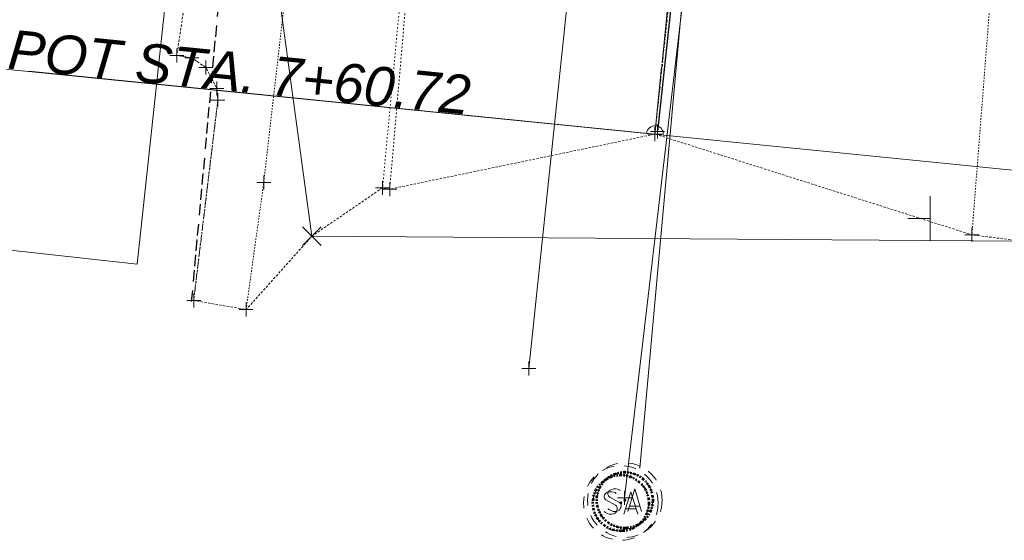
# Model space of a CAD drawing. Header units: feet. Extents: x 1620404 to 1693143, y 557267 to 607752.
# Tile 3 of 107: x 1620874 to 1620945, y 607053 to 607091. Entities that reach past the tile are written whole.
import ezdxf

# ---------------------------------------------------------------- set-up
doc = ezdxf.new("R2010")
doc.units = ezdxf.units.FT
doc.header["$MEASUREMENT"] = 0
for name, pattern in [('cl', [5, 0.09375, -0.09375, 4.625, -0.09375, 0.09375]), ('cl20', [100, 5, -5, 80, -5, 5]), ('DGN Style 1', [0.16325, 0.000271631, -0.162979]), ('DGN Style 2', [0.271631, 0.162979, -0.108652]), ('DGN Style 4', [0.434882, 0.217305, -0.108652, 0.000271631, -0.108652]), ('DGN Style 5', [0.190142, 0.081489, -0.108652]), ('DGN Style 6', [0.516643, 0.190142, -0.108652, 0.000271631, -0.108652, 0.000271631, -0.108652]), ('DGN Style 7', [0.543262, 0.244468, -0.108652, 0.081489, -0.108652]), ('drainage01', [1.6, 0.85, -0.75]), ('esmtshex', [4.75, 0.8, -0.325, -0.325, 0.8, -0.3, 0.8, -0.3, 0.8, -0.3]), ('sanex', [0]), ('waterex', [0])]:
    doc.linetypes.add(name, pattern=pattern)
for name, color, linetype, lineweight in [('BD_X_Building', 241, 'Continuous', 0), ('DT_X_TIN_Hull', 5, 'Continuous', 0), ('GE_X_Alignment', 7, 'cl', 0), ('GE_X_Alignment_1000_Cardinal_Points', 7, 'Continuous', 0), ('GE_X_Alignment_100_Cardinal_Points', 7, 'Continuous', 0), ('GE_X_Alignment_500_Cardinal_Points', 7, 'Continuous', 0), ('GK_Drainage_Nodes', 7, 'Continuous', 53), ('GK_Drainage_Nodes (Construction)', 7, 'Continuous', 53), ('PV_X_COP', 4, 'DGN Style 4', 0), ('PV_X_Curb', 120, 'DGN Style 1', 0), ('PV_X_Walk', 120, 'DGN Style 5', 0), ('RW_X_CL_20', 6, 'cl20', 0), ('RW_X_Esmt_SH', 6, 'esmtshex', 30), ('SN_X_Public', 3, 'Continuous', 0), ('SV_X_Random_Point (Construction)', 7, 'Continuous', 0), ('UT_X_Sanitary_Cells', 3, 'Continuous', 0), ('UT_X_Sanitary_Cells (Construction)', 3, 'Continuous', 0), ('UT_X_Sanitary_Line', 3, 'sanex', 0), ('UT_X_Water', 133, 'waterex', 0), ('XS_X_Ground_Line', 3, 'DGN Style 2', 13)]:
    doc.layers.add(name, color=color, linetype=linetype, lineweight=lineweight)
doc.layers.add('PM_X_Surveyed_Line', color=1, linetype='Continuous', lineweight=30, plot=False)
doc.layers.add('SH_Named_Boundary (Construction)', color=7, linetype='Continuous', lineweight=0, plot=False, transparency=0.5)
doc.layers.add('SV_X_Shot_Marker (Construction)', color=40, linetype='Continuous', lineweight=0, transparency=0.5)
doc.styles.add('Label - CenterDescender', font='ariali.ttf', dxfattribs={"height": 0.14})

# ---------------------------------------------------------------- blocks, each defined once
blk = doc.blocks.new('DrawTextAnnotation_1')
at = {"layer": 'GE_X_Alignment_100_Cardinal_Points', "color": 7, "insert": (-1.5, 0), "char_height": 0.14, "attachment_point": 8, "line_spacing_factor": 0.9, "style": 'Label - CenterDescender'}
blk.add_mtext('\\C7;POT\\C256; STA. \\C7;7+60.72', dxfattribs=at)
blk = doc.blocks.new('DrawTextAnnotation_8')
at = {"layer": 'GE_X_Alignment_500_Cardinal_Points', "color": 7, "insert": (-1.5, 0), "char_height": 0.14, "attachment_point": 8, "line_spacing_factor": 0.9, "style": 'Label - CenterDescender'}
blk.add_mtext('\\C7;POT\\C256; STA. \\C7;7+60.72', dxfattribs=at)
blk = doc.blocks.new('DrawTextAnnotation_11')
at = {"layer": 'GE_X_Alignment_1000_Cardinal_Points', "color": 7, "insert": (-1.5, 0), "char_height": 0.14, "attachment_point": 8, "line_spacing_factor": 0.9, "style": 'Label - CenterDescender'}
blk.add_mtext('\\C7;POT\\C256; STA. \\C7;7+60.72', dxfattribs=at)
blk = doc.blocks.new('SVPT_492')
at = {"layer": 'SV_X_Shot_Marker (Construction)', "transparency": 33554495}
for p, q in [((-0.025, 0), (0.025, 0)), ((0, 0.025), (0, -0.025))]:
    blk.add_line(p, q, dxfattribs=at)
blk.add_point((0, 0), dxfattribs=at)
blk = doc.blocks.new('SVPT_583')
at = {"layer": 'SV_X_Shot_Marker (Construction)', "transparency": 33554495}
for p, q in [((-0.025, 0), (0.025, 0)), ((0, 0.025), (0, -0.025))]:
    blk.add_line(p, q, dxfattribs=at)
blk.add_point((0, 0), dxfattribs=at)
blk = doc.blocks.new('SVPT_584')
at = {"layer": 'SV_X_Shot_Marker (Construction)', "transparency": 33554495}
for p, q in [((-0.025, 0), (0.025, 0)), ((0, 0.025), (0, -0.025))]:
    blk.add_line(p, q, dxfattribs=at)
blk.add_point((0, 0), dxfattribs=at)
blk = doc.blocks.new('SVPT_587')
at = {"layer": 'SV_X_Shot_Marker (Construction)', "transparency": 33554495}
for p, q in [((-0.025, 0), (0.025, 0)), ((0, 0.025), (0, -0.025))]:
    blk.add_line(p, q, dxfattribs=at)
blk.add_point((0, 0), dxfattribs=at)
blk = doc.blocks.new('SVPT_588')
at = {"layer": 'SV_X_Shot_Marker (Construction)', "transparency": 33554495}
for p, q in [((-0.025, 0), (0.025, 0)), ((0, 0.025), (0, -0.025))]:
    blk.add_line(p, q, dxfattribs=at)
blk.add_point((0, 0), dxfattribs=at)
blk = doc.blocks.new('SVPT_589')
at = {"layer": 'SV_X_Shot_Marker (Construction)', "transparency": 33554495}
for p, q in [((-0.025, 0), (0.025, 0)), ((0, 0.025), (0, -0.025))]:
    blk.add_line(p, q, dxfattribs=at)
blk.add_point((0, 0), dxfattribs=at)
blk = doc.blocks.new('SVPT_610')
at = {"layer": 'SV_X_Shot_Marker (Construction)', "transparency": 33554495}
for p, q in [((-0.025, 0), (0.025, 0)), ((0, 0.025), (0, -0.025))]:
    blk.add_line(p, q, dxfattribs=at)
blk.add_point((0, 0), dxfattribs=at)
blk = doc.blocks.new('X_89')
at = {"layer": 'SV_X_Random_Point (Construction)', "color": 7, "linetype": 'Continuous', "lineweight": 0, "transparency": 33554559}
for p, q in [((-0.0333, -0.0334), (0.0333, 0.0334)), ((-0.0333, 0.0334), (0.0333, -0.0334))]:
    blk.add_line(p, q, dxfattribs=at)
blk = doc.blocks.new('SVPT_665')
at = {"layer": 'SV_X_Shot_Marker (Construction)', "transparency": 33554495}
for p, q in [((-0.025, 0), (0.025, 0)), ((0, 0.025), (0, -0.025))]:
    blk.add_line(p, q, dxfattribs=at)
blk.add_point((0, 0), dxfattribs=at)
blk = doc.blocks.new('MH1D-X-SAN_5')
at = {"layer": 'GK_Drainage_Nodes (Construction)', "color": 61, "linetype": 'DGN Style 6', "lineweight": 53}
blk.add_circle((0, 0), 2, dxfattribs=at)
at = {"layer": 'GK_Drainage_Nodes (Construction)', "color": 223, "linetype": 'DGN Style 1', "lineweight": 53}
blk.add_point((0, 2), dxfattribs=at)
at = {"layer": 'GK_Drainage_Nodes (Construction)', "color": 151, "linetype": 'DGN Style 7', "lineweight": 53}
blk.add_point((0, 0), dxfattribs=at)
at = {"layer": 'GK_Drainage_Nodes (Construction)', "color": 21, "linetype": 'DGN Style 5', "lineweight": 53}
blk.add_point((0, 0), dxfattribs=at)
at = {"layer": 'GK_Drainage_Nodes (Construction)', "color": 40, "linetype": 'DGN Style 4', "lineweight": 53}
blk.add_point((0, 0), dxfattribs=at)
at = {"layer": 'GK_Drainage_Nodes (Construction)', "color": 21, "linetype": 'DGN Style 2', "lineweight": 53}
blk.add_point((0, -2), dxfattribs=at)
at = {"layer": 'UT_X_Sanitary_Cells', "color": 3, "linetype": 'Continuous', "lineweight": 0, "flags": 128}
for points in [[(-0.333, 0.687), (-0.358, 0.712), (-0.396, 0.737), (-0.509, 0.775), (-0.648, 0.8), (-0.748, 0.8), (-0.786, 0.8), (-0.95, 0.762), (-1.088, 0.687), (-1.177, 0.586), (-1.202, 0.485), (-1.202, 0.409), (-1.177, 0.309), (-1.076, 0.221), (-0.383, -0.157), (-0.32, -0.208), (-0.295, -0.258), (-0.27, -0.334), (-0.27, -0.409), (-0.282, -0.485), (-0.295, -0.535), (-0.32, -0.598), (-0.345, -0.649), (-0.37, -0.687), (-0.408, -0.724), (-0.446, -0.75), (-0.496, -0.775), (-0.534, -0.787), (-0.648, -0.8), (-0.824, -0.8), (-0.937, -0.775), (-1.101, -0.687), (-1.202, -0.611)], [(0.209, -0.8), (0.713, 0.8), (1.204, -0.8)], [(1.078, -0.422), (0.335, -0.422)]]:
    blk.add_lwpolyline(points, dxfattribs=at)
at = {"layer": 'UT_X_Sanitary_Cells', "linetype": 'drainage01', "lineweight": 0}
blk.add_circle((0, 0), 2.667, dxfattribs=at)
at = {"layer": 'UT_X_Sanitary_Cells (Construction)', "color": 20, "linetype": 'drainage01', "lineweight": 0}
blk.add_circle((0, 0), 2, dxfattribs=at)
blk = doc.blocks.new('SGN1P_9')
at = {"layer": 'SN_X_Public', "color": 3, "linetype": 'Continuous', "lineweight": 0}
for p, q in [((0, 0.08), (0, -0.08)), ((0, 0), (-0.08, 0))]:
    blk.add_line(p, q, dxfattribs=at)
blk = doc.blocks.new('SVPT_875')
at = {"layer": 'SV_X_Shot_Marker (Construction)', "transparency": 33554495}
for p, q in [((0, 0.025), (0, -0.025)), ((-0.025, 0), (0.025, 0))]:
    blk.add_line(p, q, dxfattribs=at)
blk.add_point((0, 0), dxfattribs=at)
blk = doc.blocks.new('SVPT_876')
at = {"layer": 'SV_X_Shot_Marker (Construction)', "transparency": 33554495}
for p, q in [((-0.025, 0), (0.025, 0)), ((0, 0.025), (0, -0.025))]:
    blk.add_line(p, q, dxfattribs=at)
blk.add_point((0, 0), dxfattribs=at)
blk = doc.blocks.new('SVPT_877')
at = {"layer": 'SV_X_Shot_Marker (Construction)', "transparency": 33554495}
for p, q in [((-0.025, 0), (0.025, 0)), ((0, 0.025), (0, -0.025))]:
    blk.add_line(p, q, dxfattribs=at)
blk.add_point((0, 0), dxfattribs=at)
blk = doc.blocks.new('SVPT_878')
at = {"layer": 'SV_X_Shot_Marker (Construction)', "transparency": 33554495}
for p, q in [((-0.025, 0), (0.025, 0)), ((0, 0.025), (0, -0.025))]:
    blk.add_line(p, q, dxfattribs=at)
blk.add_point((0, 0), dxfattribs=at)
blk = doc.blocks.new('SVPT_879')
at = {"layer": 'SV_X_Shot_Marker (Construction)', "transparency": 33554495}
for p, q in [((-0.025, 0), (0.025, 0)), ((0, 0.025), (0, -0.025))]:
    blk.add_line(p, q, dxfattribs=at)
blk.add_point((0, 0), dxfattribs=at)
blk = doc.blocks.new('SVPT_880')
at = {"layer": 'SV_X_Shot_Marker (Construction)', "transparency": 33554495}
for p, q in [((-0.025, 0), (0.025, 0)), ((0, 0.025), (0, -0.025))]:
    blk.add_line(p, q, dxfattribs=at)
blk.add_point((0, 0), dxfattribs=at)
blk = doc.blocks.new('*U1169')
at = {"layer": 'DT_X_TIN_Hull', "flags": 128}
blk.add_lwpolyline([(-283.737, -75.71), (-282.331, -81.304), (-217.692, -104.057), (-142.344, -167.873), (-146.673, -213.688), (-135.193, -297.918), (-84.507, -298.273), (-83.442, -286.622), (-81.164, -261.728), (-81.03, -260.234), (-78.795, -235.339), (-78.511, -232.834), (-75.693, -207.993), (-75.687, -207.931), (-73.185, -183.056), (-73.053, -181.832), (-70.369, -156.977), (-68.84, -139.29), (0.027, -71.147), (23.686, -66.343), (283.737, 24.861)], dxfattribs=at)
blk = doc.blocks.new('SVPT_1093')
at = {"layer": 'SV_X_Shot_Marker (Construction)', "transparency": 33554495}
for p, q in [((-0.025, 0), (0.025, 0)), ((0, 0.025), (0, -0.025))]:
    blk.add_line(p, q, dxfattribs=at)
blk.add_point((0, 0), dxfattribs=at)
blk = doc.blocks.new('MH1D-X-SAN_7')
at = {"layer": 'GK_Drainage_Nodes (Construction)', "color": 61, "linetype": 'DGN Style 6', "lineweight": 53}
blk.add_circle((0, 0), 2, dxfattribs=at)
at = {"layer": 'GK_Drainage_Nodes (Construction)', "color": 223, "linetype": 'DGN Style 1', "lineweight": 53}
blk.add_point((0, 2), dxfattribs=at)
at = {"layer": 'GK_Drainage_Nodes (Construction)', "color": 151, "linetype": 'DGN Style 7', "lineweight": 53}
blk.add_point((0, 0), dxfattribs=at)
at = {"layer": 'GK_Drainage_Nodes (Construction)', "color": 21, "linetype": 'DGN Style 5', "lineweight": 53}
blk.add_point((0, 0), dxfattribs=at)
at = {"layer": 'GK_Drainage_Nodes (Construction)', "color": 40, "linetype": 'DGN Style 4', "lineweight": 53}
blk.add_point((0, 0), dxfattribs=at)
at = {"layer": 'GK_Drainage_Nodes (Construction)', "color": 21, "linetype": 'DGN Style 2', "lineweight": 53}
blk.add_point((0, -2), dxfattribs=at)
at = {"layer": 'UT_X_Sanitary_Cells', "color": 3, "linetype": 'Continuous', "lineweight": 0, "flags": 128}
for points in [[(-0.333, 0.687), (-0.358, 0.712), (-0.396, 0.737), (-0.509, 0.775), (-0.648, 0.8), (-0.748, 0.8), (-0.786, 0.8), (-0.95, 0.762), (-1.088, 0.687), (-1.177, 0.586), (-1.202, 0.485), (-1.202, 0.409), (-1.177, 0.309), (-1.076, 0.221), (-0.383, -0.157), (-0.32, -0.208), (-0.295, -0.258), (-0.27, -0.334), (-0.27, -0.409), (-0.282, -0.485), (-0.295, -0.535), (-0.32, -0.598), (-0.345, -0.649), (-0.37, -0.687), (-0.408, -0.724), (-0.446, -0.75), (-0.496, -0.775), (-0.534, -0.787), (-0.648, -0.8), (-0.824, -0.8), (-0.937, -0.775), (-1.101, -0.687), (-1.202, -0.611)], [(0.209, -0.8), (0.713, 0.8), (1.204, -0.8)], [(1.078, -0.422), (0.335, -0.422)]]:
    blk.add_lwpolyline(points, dxfattribs=at)
at = {"layer": 'UT_X_Sanitary_Cells', "linetype": 'drainage01', "lineweight": 0}
blk.add_circle((0, 0), 2.667, dxfattribs=at)
at = {"layer": 'UT_X_Sanitary_Cells (Construction)', "color": 20, "linetype": 'drainage01', "lineweight": 0}
blk.add_circle((0, 0), 2, dxfattribs=at)

msp = doc.modelspace()

# ---------------------------------------------------------------- linework, layer by layer
at = {"layer": 'BD_X_Building'}
for p, q in [((1620886.532, 607108.263), (1620882.727, 607073.178)), ((1620882.727, 607073.178), (1620839.934, 607077.82))]:
    msp.add_line(p, q, dxfattribs=at)
at = {"layer": 'GE_X_Alignment'}
msp.add_line((1620919.758, 607082.46), (1620969.644, 607579.965), dxfattribs=at)
at = {"layer": 'GE_X_Alignment_1000_Cardinal_Points'}
msp.add_line((1620919.758, 607082.46), (1620874.983, 607086.949), dxfattribs=at)
for start, end in [(0, 174.27399), (354.27399, 0)]:
    msp.add_arc((1620919.758, 607082.46), 0.6, start, end, dxfattribs=at)
at = {"layer": 'GE_X_Alignment_100_Cardinal_Points'}
msp.add_line((1620919.758, 607082.46), (1620874.983, 607086.949), dxfattribs=at)
for start, end in [(0, 174.27399), (354.27399, 0)]:
    msp.add_arc((1620919.758, 607082.46), 0.6, start, end, dxfattribs=at)
at = {"layer": 'GE_X_Alignment_500_Cardinal_Points'}
msp.add_line((1620919.758, 607082.46), (1620874.983, 607086.949), dxfattribs=at)
for start, end in [(0, 174.27399), (354.27399, 0)]:
    msp.add_arc((1620919.758, 607082.46), 0.6, start, end, dxfattribs=at)
at = {"layer": 'PM_X_Surveyed_Line', "flags": 128}
msp.add_lwpolyline([(1620942.768, 607326.679), (1620941.373, 607302.519), (1620939.091, 607277.842), (1620936.862, 607256.373), (1620935.114, 607233.698), (1620932.866, 607209.298), (1620930.18, 607184.088), (1620927.721, 607159.212), (1620925.368, 607134.675), (1620923.049, 607111.492), (1620919.95, 607082.635)], dxfattribs=at)
at = {"layer": 'PV_X_COP', "flags": 128}
msp.add_lwpolyline([(1620919.758, 607082.46), (1620922.141, 607104.863), (1620924.877, 607129.368), (1620927.308, 607153.786), (1620930.318, 607183.419), (1620932.675, 607206.616), (1620934.923, 607231.063), (1620936.845, 607252.829), (1620939.337, 607281.641), (1620941.646, 607305.177), (1620943.257, 607325.607)], dxfattribs=at)
at = {"layer": 'PV_X_Curb', "flags": 128}
for points in [[(1620924.949, 607316.826), (1620922.933, 607296.502), (1620921.491, 607284.929), (1620919.676, 607270.353), (1620918.791, 607259.796), (1620917.929, 607248.651), (1620915.968, 607227.88), (1620914.799, 607217.826), (1620912.391, 607194.541), (1620911.073, 607181.984), (1620910.062, 607171.689), (1620908.569, 607155.228), (1620907.147, 607140.163), (1620902.572, 607099.004), (1620900.793, 607078.524)], [(1620912.261, 607194.461), (1620910.716, 607182.065), (1620909.589, 607170.536), (1620908.094, 607155.187), (1620904.289, 607120.922), (1620902.203, 607099.061), (1620900.283, 607078.624)]]:
    msp.add_lwpolyline(points, dxfattribs=at)
at = {"layer": 'PV_X_Walk', "flags": 128}
for points in [[(1620963.621, 607334.668), (1620963.357, 607330.847), (1620960.666, 607305.223), (1620957.998, 607278.121), (1620961.074, 607279.267), (1620959.483, 607258.829), (1620957.594, 607234.128), (1620956.425, 607216.427), (1620953.436, 607190.531), (1620951.026, 607165.749), (1620947.921, 607137.356), (1620945.243, 607111.387), (1620942.421, 607075.264)], [(1620909.666, 607171.127), (1620901.856, 607171.338), (1620900.2, 607155.854), (1620899.428, 607150.905), (1620896.795, 607126.06), (1620894.371, 607101.598), (1620891.789, 607078.994), (1620890.524, 607069.916)], [(1620886.778, 607070.576), (1620888.506, 607084.888), (1620888.442, 607085.707), (1620887.651, 607087.221), (1620886.654, 607087.902), (1620885.568, 607088.082)]]:
    msp.add_lwpolyline(points, dxfattribs=at)
at = {"layer": 'RW_X_CL_20', "ltscale": 40, "flags": 128}
msp.add_lwpolyline([(1620918.689, 607058.596), (1620977.744, 607709.423)], dxfattribs=at)
at = {"layer": 'RW_X_Esmt_SH'}
msp.add_line((1620886.633, 607070.492), (1620905.066, 607273.637), dxfattribs=at)
at = {"layer": 'SH_Named_Boundary (Construction)', "transparency": 33554495, "flags": 128}
msp.add_lwpolyline([(1620820.257, 607092.437), (1621019.259, 607072.483), (1621024.248, 607122.233), (1621029.236, 607171.984), (1621034.225, 607221.734), (1621039.213, 607271.485), (1621044.202, 607321.235), (1621049.19, 607370.986), (1621054.179, 607420.736), (1621059.168, 607470.487), (1621064.156, 607520.237), (1621069.145, 607569.988), (1620870.143, 607589.942), (1620865.154, 607540.192), (1620860.166, 607490.441), (1620855.177, 607440.69), (1620850.188, 607390.94), (1620845.2, 607341.189), (1620840.211, 607291.439), (1620835.223, 607241.688), (1620830.234, 607191.938), (1620825.246, 607142.187), (1620820.257, 607092.437)], dxfattribs=at)
at = {"layer": 'UT_X_Sanitary_Line', "flags": 128}
msp.add_lwpolyline([(1620917.572, 607056.468), (1620946.597, 607303.475), (1620969.398, 607318.134), (1620991.388, 607337.131), (1620999.699, 607414.899), (1620962.261, 607455.348)], dxfattribs=at)
at = {"layer": 'UT_X_Water', "flags": 128}
msp.add_lwpolyline([(1620890.217, 607296.403), (1620906.553, 607285.459), (1620909.963, 607283.11), (1620931.537, 607267.195), (1620928.848, 607243.672), (1620924.412, 607200.486), (1620922.085, 607169.219), (1620919.875, 607148.34), (1620915.828, 607114.011), (1620910.736, 607065.707)], dxfattribs=at)
at = {"layer": 'XS_X_Ground_Line', "flags": 128}
msp.add_lwpolyline([(1620746.689, 607297.379), (1620748.095, 607291.785), (1620779.569, 607288.79), (1620808.741, 607301.635), (1620814.86, 607301.894), (1620812.283, 607290.973), (1620815.494, 607284.813), (1620812.734, 607269.032), (1620817.164, 607272.316), (1620822.663, 607273.472), (1620823.777, 607275.409), (1620833.831, 607276.857), (1620842.089, 607280.051), (1620850.734, 607285.069), (1620880.059, 607282.731), (1620881.962, 607280.443), (1620895.902, 607261.523), (1620889.382, 607213.696), (1620888.082, 607205.216), (1620883.753, 607159.401), (1620887.996, 607141.373), (1620888.315, 607125.213), (1620884.571, 607106.645), (1620890.511, 607106.463), (1620889.465, 607094.585), (1620889.25, 607093.707), (1620888.672, 607092.772), (1620887.978, 607092.076), (1620887.071, 607092.006), (1620886.16, 607091.971), (1620885.568, 607088.082), (1620886.654, 607087.902), (1620887.651, 607087.221), (1620888.442, 607085.707), (1620888.506, 607084.888), (1620886.778, 607070.576), (1620890.524, 607069.916), (1620895.233, 607075.171), (1620900.283, 607078.624), (1620900.793, 607078.524), (1620919.758, 607082.46), (1620942.421, 607075.264), (1620945.919, 607074.816), (1620945.726, 607070.668), (1620957.413, 607069.613), (1620957.499, 607070.146), (1620957.496, 607071.987), (1620957.906, 607076.408), (1620958.376, 607081.776), (1620959.258, 607088.255), (1620959.666, 607091.269), (1620962.505, 607101.55), (1620963.872, 607107.921), (1620965.588, 607113.691), (1620965.547, 607113.815), (1620964.075, 607114.367), (1620964.051, 607115.384), (1620972.6, 607145.578), (1620973.005, 607146.593), (1620973.54, 607148.302), (1620973.567, 607148.753), (1620974.702, 607164.594), (1620976.192, 607165.798), (1620973.782, 607173.685), (1620974.035, 607176.388), (1620980.349, 607196.013), (1620984.729, 607210.858), (1620984.874, 607218.044), (1620986.574, 607226.322), (1620992.94, 607228.959), (1621010.774, 607227.179), (1621013.458, 607226.052), (1621020.637, 607226.073), (1621020.734, 607226.201), (1621032.239, 607297.081), (1621054.112, 607306.746), (1621054.931, 607316.441), (1621057.013, 607344.711), (1621054.387, 607377.319), (1621050.594, 607393.13), (1621052.339, 607410.523), (1621046.191, 607417.464), (1621042.617, 607421.609), (1621037.835, 607424.331), (1621033.292, 607433.17), (1620979.512, 607425.149), (1620983.192, 607452.594), (1620985.231, 607472.251), (1620986.351, 607484.731), (1620986.748, 607489.362), (1620988.881, 607514.27), (1620990.903, 607531.605), (1620991.127, 607533.857), (1620993.597, 607558.734), (1620994.28, 607565.511), (1620996.788, 607590.385), (1620998.437, 607605.104), (1621000.336, 607626.565), (1621002.111, 607645.831), (1621002.892, 607654.576), (1620999.135, 607655.949), (1620995.811, 607656.471), (1620995.386, 607656.598), (1620977.877, 607662.074), (1620971.699, 607662.307), (1620960.511, 607670.555), (1620960.109, 607670.677), (1620938.469, 607671.362), (1620937.805, 607643.561), (1620937.135, 607610.92), (1620935.315, 607584.427), (1620928.858, 607551.193), (1620925.198, 607530.235), (1620918.419, 607505.271), (1620916.534, 607497.176), (1620919.823, 607452.032), (1620882.973, 607448.406), (1620871.8, 607449.095), (1620881.045, 607424.843), (1620891.589, 607408.347), (1620892.984, 607397.589), (1620883.102, 607388.071), (1620867.478, 607374.653), (1620865.854, 607373.61), (1620863.634, 607372.487), (1620861.853, 607372.163), (1620859.624, 607372.405), (1620854.922, 607372.936), (1620854.264, 607368.249), (1620850.861, 607368.325), (1620850.305, 607366.436), (1620849.817, 607366.113), (1620847.776, 607364.944), (1620844.436, 607364.027), (1620838.698, 607363.398), (1620830.833, 607363.592), (1620824.924, 607352.991), (1620817.773, 607341.051), (1620800.298, 607333.725), (1620787.71, 607330.391), (1620776.274, 607328.723), (1620765.797, 607328.274), (1620766.505, 607314.621), (1620746.689, 607297.379)], dxfattribs=at)

# ---------------------------------------------------------------- block references
at = {"layer": 'DT_X_TIN_Hull'}
msp.add_blockref('*U1169', (1621030.426, 607373.089), dxfattribs=at)
at = {"layer": 'GE_X_Alignment_1000_Cardinal_Points', "xscale": 20, "yscale": 20, "zscale": 20, "rotation": 354.2739854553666}
msp.add_blockref('DrawTextAnnotation_11', (1620919.758, 607082.46), dxfattribs=at)
at = {"layer": 'GE_X_Alignment_100_Cardinal_Points', "xscale": 20, "yscale": 20, "zscale": 20, "rotation": 354.2739854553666}
msp.add_blockref('DrawTextAnnotation_1', (1620919.758, 607082.46), dxfattribs=at)
at = {"layer": 'GE_X_Alignment_500_Cardinal_Points', "xscale": 20, "yscale": 20, "zscale": 20, "rotation": 354.2739854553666}
msp.add_blockref('DrawTextAnnotation_8', (1620919.758, 607082.46), dxfattribs=at)
at = {"layer": 'GK_Drainage_Nodes', "color": 21, "linetype": 'DGN Style 2', "lineweight": 53}
for name, p in [('MH1D-X-SAN_7', (1620917.321, 607056.103)), ('MH1D-X-SAN_5', (1620917.603, 607056.305))]:
    msp.add_blockref(name, p, dxfattribs=at)
at = {"layer": 'SN_X_Public', "color": 3, "linetype": 'Continuous', "lineweight": 0, "xscale": 20, "yscale": 20, "zscale": 20}
msp.add_blockref('SGN1P_9', (1620939.446, 607076.423), dxfattribs=at)
at = {"layer": 'SV_X_Random_Point (Construction)', "color": 7, "linetype": 'Continuous', "lineweight": 0, "transparency": 33554559, "xscale": 20, "yscale": 20, "zscale": 20}
msp.add_blockref('X_89', (1620895.233, 607075.171), dxfattribs=at)
at = {"layer": 'SV_X_Shot_Marker (Construction)', "transparency": 33554495, "xscale": 20, "yscale": 20, "zscale": 20}
for name, p in [('SVPT_880', (1620885.568, 607088.082)), ('SVPT_879', (1620886.654, 607087.902)), ('SVPT_878', (1620887.651, 607087.221)), ('SVPT_877', (1620888.442, 607085.707)), ('SVPT_876', (1620888.506, 607084.888)), ('SVPT_589', (1620919.758, 607082.46)), ('SVPT_610', (1620919.95, 607082.635)), ('SVPT_583', (1620891.789, 607078.994)), ('SVPT_588', (1620900.283, 607078.624)), ('SVPT_587', (1620900.793, 607078.524)), ('SVPT_492', (1620942.421, 607075.264)), ('SVPT_875', (1620886.778, 607070.576)), ('SVPT_584', (1620890.524, 607069.916)), ('SVPT_1093', (1620910.736, 607065.707)), ('SVPT_665', (1620917.572, 607056.468))]:
    msp.add_blockref(name, p, dxfattribs=at)

doc.saveas('drawing.dxf')
